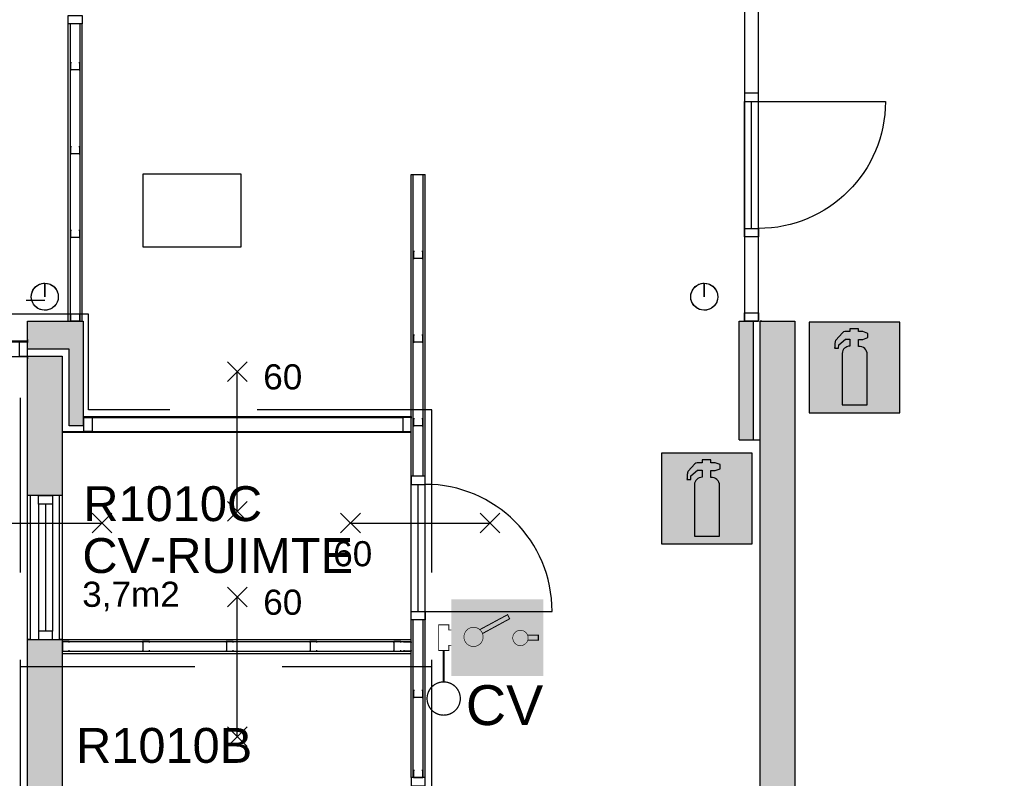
# Model space of a CAD drawing. Header units: millimetres. Extents: x 0 to 116900, y 0 to 82100.
# Tile 12 of 30: x 32098 to 39152, y 40207 to 45642. Entities that reach past the tile are written whole.
import ezdxf
from ezdxf.enums import TextEntityAlignment as Align

# ---------------------------------------------------------------- set-up
doc = ezdxf.new("R2010")
doc.units = ezdxf.units.MM
doc.header["$LTSCALE"] = 50
doc.header["$MEASUREMENT"] = 0
for name, pattern in [('B0403', [37.5, 25, -12.5]), ('B0701', [9.375, 6.25, -3.125]), ('DASHED', [75, 50, -25])]:
    doc.linetypes.add(name, pattern=pattern)
doc.layers.get('0').update_dxf_attribs({"color": 8, "linetype": 'CONTINUOUS'})
for name, color, linetype in [('AA22XI--_HOUT', 9, 'CONTINUOUS'), ('AA65----_BEVEILIGING', 240, 'CONTINUOUS'), ('AI65----_BEVEILIGING', 1, 'CONTINUOUS'), ('AL22XI--_HOUT', 1, 'CONTINUOUS'), ('AL65----_BEVEILIGING', 240, 'CONTINUOUS'), ('ALR3OR3-_OPPR30', 150, 'B0403'), ('AT$1A---_ALGEMEEN', 7, 'CONTINUOUS'), ('AT65---_BEVEILIGING', 7, 'CONTINUOUS'), ('LAYER01', 252, 'CONTINUOUS'), ('LAYER22', 1, 'CONTINUOUS'), ('LAYER28', 8, 'CONTINUOUS'), ('LAYER30', 1, 'CONTINUOUS'), ('LAYER31', 7, 'CONTINUOUS'), ('LAYER98', 1, 'DASHED')]:
    doc.layers.add(name, color=color, linetype=linetype)
doc.styles.add('01_100', font='arial.ttf', dxfattribs={"height": 180})
doc.styles.add('02_100', font='arial.ttf', dxfattribs={"height": 250})
doc.styles.add('03_1', font='arial.ttf', dxfattribs={"height": 3.5})

# ---------------------------------------------------------------- blocks, each defined once
blk = doc.blocks.new('RR194')
at = {"layer": 'LAYER28', "color": 2, "linetype": 'Continuous'}
blk.add_lwpolyline([(-96.851562, 0, -1), (96.851562, 0, -1)], format="xyb", close=True, dxfattribs=at)
blk = doc.blocks.new('B1H-65S007')
at = {"layer": 'AA65----_BEVEILIGING'}
h = blk.add_hatch(color=256, dxfattribs=at)
h.paths.add_polyline_path([(-250, -250), (250, -250), (250, 250), (-250, 250)])
edge = h.paths.add_edge_path(flags=16)
edge.add_line((23, 116), (23, 154.1))
edge.add_line((23, 154.1), (45.4, 154.1))
edge.add_line((45.4, 154.1), (73.8, 164.1))
edge.add_line((73.8, 164.1), (73.8, 187.2))
edge.add_line((73.8, 187.2), (45.4, 197.2))
edge.add_line((45.4, 197.2), (23, 197.2))
edge.add_line((23, 197.2), (23, 213.1))
edge.add_line((23, 213.1), (-25.2, 213.1))
edge.add_line((-25.2, 213.1), (-25.2, 197.5))
edge.add_line((-25.2, 197.5), (-53.8, 197.5))
edge.add_arc((-50.5, 175.1), 22.7, 98.4171, 135.0674)
edge.add_line((-66.5, 191.1), (-102.5, 150.1))
edge.add_arc((-94.8, 143.3), 10.2, 138.1054, 160.5797)
edge.add_arc((-45.1, 125.7), 63, 160.5797, 177.6841)
edge.add_arc((-1231.3, 173.7), 1124.2, 356.5219, 357.6841, ccw=False)
edge.add_line((-109.2, 105.5), (-88.2, 105.5))
edge.add_line((-88.2, 105.5), (-86.9, 125.1))
edge.add_line((-86.9, 125.1), (-50.3, 156))
edge.add_line((-50.3, 156), (-25.2, 156))
edge.add_line((-25.2, 156), (-25.2, 117.3))
edge.add_arc((-25.3, 74.6), 42.8, 89.9633, 176.5961)
edge.add_line((-68, 77.1), (-68, -206.9))
edge.add_line((-68, -206.9), (70.4, -206.9))
edge.add_line((70.4, -206.9), (70.4, 71.9))
edge.add_arc((26.4, 71.9), 44, 360, 454.4205)
edge.add_arc((23, 115.9), 0.121, 307.1072, 412.8928)
at = {"layer": 'AI65----_BEVEILIGING'}
h = blk.add_hatch(color=255, dxfattribs=at)
edge = h.paths.add_edge_path()
edge.add_line((23, 116), (23, 154.1))
edge.add_line((23, 154.1), (45.4, 154.1))
edge.add_line((45.4, 154.1), (73.8, 164.1))
edge.add_line((73.8, 164.1), (73.8, 187.2))
edge.add_line((73.8, 187.2), (45.4, 197.2))
edge.add_line((45.4, 197.2), (23, 197.2))
edge.add_line((23, 197.2), (23, 213.1))
edge.add_line((23, 213.1), (-25.2, 213.1))
edge.add_line((-25.2, 213.1), (-25.2, 197.5))
edge.add_line((-25.2, 197.5), (-53.8, 197.5))
edge.add_arc((-50.5, 175.1), 22.7, 98.4171, 135.0674)
edge.add_line((-66.5, 191.1), (-102.5, 150.1))
edge.add_arc((-94.8, 143.3), 10.2, 138.1054, 160.5797)
edge.add_arc((-45.1, 125.7), 63, 160.5797, 177.6841)
edge.add_arc((-1231.3, 173.7), 1124.2, 356.5219, 357.6841, ccw=False)
edge.add_line((-109.2, 105.5), (-88.2, 105.5))
edge.add_line((-88.2, 105.5), (-86.9, 125.1))
edge.add_line((-86.9, 125.1), (-50.3, 156))
edge.add_line((-50.3, 156), (-25.2, 156))
edge.add_line((-25.2, 156), (-25.2, 117.3))
edge.add_arc((-25.3, 74.6), 42.8, 89.9633, 176.5961)
edge.add_line((-68, 77.1), (-68, -206.9))
edge.add_line((-68, -206.9), (70.4, -206.9))
edge.add_line((70.4, -206.9), (70.4, 71.9))
edge.add_arc((26.4, 71.9), 44, 360, 454.4205)
edge.add_arc((23, 115.9), 0.121, 307.1072, 412.8928)
at = {"layer": 'AA65----_BEVEILIGING'}
blk.add_lwpolyline([(-250, -250), (250, -250), (250, 250), (-250, 250)], close=True, dxfattribs=at)
at = {"layer": 'AI65----_BEVEILIGING', "color": 255, "flags": 128}
blk.add_lwpolyline([(23, 116), (23, 154.1), (45.4, 154.1), (73.8, 164.1), (73.8, 187.2), (45.4, 197.2), (23, 197.2), (23, 213.1), (-25.2, 213.1), (-25.2, 197.5), (-53.8, 197.5, 0.161294), (-66.5, 191.1), (-102.5, 150.1, 0.098378), (-104.5, 146.7, 0.074771), (-108, 128.3, -0.005071), (-109.2, 105.5), (-88.2, 105.5), (-86.9, 125.1), (-50.3, 156), (-25.2, 156), (-25.2, 117.3, 0.397103), (-68, 77.1), (-68, -206.9), (70.4, -206.9), (70.4, 71.9, 0.436996), (23, 115.8, 0.497414)], format="xyb", close=True, dxfattribs=at)
blk = doc.blocks.new('B1H-65S01N')
at = {"layer": 'AA65----_BEVEILIGING'}
h = blk.add_hatch(color=256, dxfattribs=at)
h.paths.add_polyline_path([(208.9, -173.1), (208.9, 173.1), (-206.5, 173.1), (-206.5, 34.6), (-206.5, -23.1), (-206.5, -173.1)])
h.paths.add_polyline_path([(-67, 18.7, -0.092209), (-64.2, 3.5, -0.833105), (-146, -11.5), (-183.4, -11.5), (-183.4, 11.5), (-148, 11.5, -0.573214), (-79.1, 35.7), (47.3, 103.8), (56.6, 85.3)], flags=16)
edge = h.paths.add_edge_path(flags=16)
edge.add_ellipse((105, 0), major_axis=(-24.5, 24.5), ratio=1, start_angle=-115.5288, end_angle=205.5288, ccw=False)
edge.add_line((137.7, 11.5), (185.8, 11.5))
edge.add_line((185.8, 11.5), (185.8, -11.5))
edge.add_line((185.8, -11.5), (137.7, -11.5))
at = {"layer": 'AI65----_BEVEILIGING'}
h = blk.add_hatch(color=255, dxfattribs=at)
h.paths.add_polyline_path([(-183.4, -11.5), (-147.1, -11.5, -0.08887), (-149.7, 3.5, -0.046849), (-149, 11.5), (-183.4, 11.5)])
h.paths.add_polyline_path([(-63.2, 3.5, 1), (-149.7, 3.5, 1)])
h.paths.add_polyline_path([(56.6, 85.3), (47.3, 103.8), (-78.2, 36.2, -0.125308), (-66, 18.7)])
h = blk.add_hatch(color=255, dxfattribs=at)
h.paths.add_polyline_path([(70.4, -1.3, 1), (139.6, -1.3, 1)])
h.paths.add_polyline_path([(137.2, 11.5, -0.095159), (139.6, -1.3, -0.075324), (138.1, -11.5), (185.8, -11.5), (185.8, 11.5)])
at = {"layer": 'AA65----_BEVEILIGING'}
for points, const_width in [([(-206.6, -34.6), (-218.1, -34.6), (-218.1, -57.7), (-264.2, -57.7), (-264.2, 57.7), (-218.1, 57.7), (-218.1, 34.6), (-206.6, 34.6)], 3.46), ([(-241.1, -57.7), (-241.1, -199.5)], 8.65)]:
    blk.add_lwpolyline(points, dxfattribs=dict(at, const_width=const_width))
at = {"layer": 'AA65----_BEVEILIGING', "const_width": 5.77}
blk.add_lwpolyline([(-316.1, -274.5, 1), (-166.1, -274.5, 1)], format="xyb", close=True, dxfattribs=at)
at = {"layer": 'AI65----_BEVEILIGING', "color": 255, "const_width": 4.62}
for points in [[(-79.1, 35.7), (47.3, 103.8), (56.6, 85.3), (-66, 18.7)], [(137.2, 11.5), (185.8, 11.5), (185.8, -11.5), (138.1, -11.5)]]:
    blk.add_lwpolyline(points, dxfattribs=at)
at = {"layer": 'AI65----_BEVEILIGING', "color": 255, "const_width": 2.88}
for points in [[(-149.7, 3.5, 1), (-63.2, 3.5, 1)], [(70.4, -1.3, 1), (139.6, -1.3, 1)]]:
    blk.add_lwpolyline(points, format="xyb", close=True, dxfattribs=at)
at = {"layer": 'AT$1A---_ALGEMEEN', "color": 1, "insert": (-141.1, -214.3), "char_height": 180, "width": 752.729, "attachment_point": 1, "style": '01_100'}
blk.add_mtext('{\\C240;CV}', dxfattribs=at)
blk = doc.blocks.new('A-S-65S034S')
at = {"layer": 'AL65----_BEVEILIGING'}
for p, q in [((0.707, 5.707), (-0.707, 4.293)), ((0.707, 4.293), (-0.707, 5.707)), ((0, -5), (0, 5)), ((0.707, -5.707), (-0.707, -4.293)), ((0.707, -4.293), (-0.707, -5.707))]:
    blk.add_line(p, q, dxfattribs=at)
at = {"layer": 'AT65---_BEVEILIGING', "color": 3, "style": '03_1', "width": 0.8}
blk.add_attdef('TIJD', text='', height=3.5, dxfattribs=at).set_placement((0.023, 7.5), align=Align.MIDDLE)
blk = doc.blocks.new('A-S-65S034')
at = {"layer": 'AL65----_BEVEILIGING'}
for p, q in [((-0.707, 5.707), (0.707, 4.293)), ((-0.707, 4.293), (0.707, 5.707)), ((0, 5), (0, -5)), ((-0.707, -5.707), (0.707, -4.293)), ((-0.707, -4.293), (0.707, -5.707))]:
    blk.add_line(p, q, dxfattribs=at)
at = {"layer": 'AT65---_BEVEILIGING', "color": 3, "style": '03_1', "width": 0.8}
blk.add_attdef('TIJD', text='', height=3.5, dxfattribs=at).set_placement((0, -7.5), align=Align.MIDDLE)

msp = doc.modelspace()

# ---------------------------------------------------------------- hatches: boundary and pattern name
at = {"layer": 'AA22XI--_HOUT'}
h = msp.add_hatch(color=252, dxfattribs=at)
h.dxf.hatch_style = 1
h.paths.add_polyline_path([(37352.4, 43481.8), (37290.7, 43481.8), (37252.4, 43481.8), (37252.4, 42632.1), (37352.4, 42632.1)])
at = {"layer": 'LAYER01'}
h = msp.add_hatch(color=252, dxfattribs=at)
h.dxf.hatch_style = 1
h.paths.add_polyline_path([(32402.4, 43231.8), (32152.4, 43231.8), (32152.4, 42231.8), (32402.4, 42231.8)])
h.paths.add_polyline_path([(32402.4, 41201.8), (32382.4, 41201.8), (32152.4, 41201.8), (32152.4, 37261.8), (32402.4, 37261.8)])
h.paths.add_polyline_path([(24652.4, 43231.8), (24402.4, 43231.8), (24402.4, 42040.2), (24652.4, 42040.2)], flags=17)
h.paths.add_polyline_path([(24652.4, 43481.8), (24302.4, 43481.8), (24252.4, 43481.8), (24252.4, 43381.8), (24252.4, 43331.8), (24252.4, 42040.2), (24352.4, 42040.2), (24352.4, 43281.8), (24652.4, 43281.8), (24652.4, 43381.8)])
h.paths.add_polyline_path([(24652.4, 40656.8), (24402.4, 40656.8), (24402.4, 38656.8), (24402.4, 38040.2), (24652.4, 38040.2), (24652.4, 38656.8)])
h.paths.add_polyline_path([(24352.4, 40656.8), (24252.4, 40656.8), (24252.4, 38656.8), (24252.4, 38040.2), (24352.4, 38040.2), (24352.4, 38656.8)])
h = msp.add_hatch(color=256, dxfattribs=at)
h.dxf.hatch_style = 1
h.paths.add_polyline_path([(32552.4, 43381.8), (32552.4, 43481.8), (32152.4, 43481.8), (32152.4, 43381.8), (32152.4, 43281.8), (32452.4, 43281.8), (32452.4, 42731.8), (32552.4, 42731.8), (32552.4, 43281.8)])
h = msp.add_hatch(color=256, dxfattribs=at)
h.dxf.hatch_style = 1
h.paths.add_polyline_path([(37652.4, 43481.8), (37402.4, 43481.8), (37402.4, 38231.8), (37652.4, 38231.8)])
h.paths.add_polyline_path([(38152.4, 38231.8), (37402.4, 38231.8), (37402.4, 37981.8), (38152.4, 37981.8), (38152.4, 38081.6)])
h.paths.add_polyline_path([(45127.4, 38231.8), (39182.4, 38231.8), (39182.4, 37981.8), (45127.4, 37981.8)])
h.paths.add_polyline_path([(45277.4, 38231.8), (45177.4, 38231.8), (45177.4, 37931.8), (44477.4, 37931.8), (44477.4, 37831.8), (45277.4, 37831.8)])
h.paths.add_polyline_path([(45377.4, 38231.8), (45277.4, 38231.8), (45277.4, 37831.8), (45377.4, 37831.8)])

# ---------------------------------------------------------------- linework, layer by layer
at = {"layer": 'AL22XI--_HOUT'}
msp.add_lwpolyline([(37290.7, 43481.8), (37390.4, 43481.8), (37390.4, 45741.8), (37290.7, 45741.8)], close=True, dxfattribs=at)
at = {"layer": 'AL22XI--_HOUT', "color": 1, "linetype": 'Continuous'}
for points in [[(37290.7, 45115.9), (37290.7, 45056.2), (37390.4, 45056.2), (37390.4, 45115.9)], [(37290.7, 44085.9), (37290.7, 44145.9), (37390.7, 44145.9), (37390.7, 44085.9)], [(37290.7, 43481.8), (37290.7, 43541.8), (37390.7, 43541.8), (37390.7, 43481.8)], [(34902.4, 42372.6), (34902.4, 42312.9), (35002.2, 42312.9), (35002.2, 42372.6)], [(34902.4, 41342.6), (34902.4, 41402.6), (35002.4, 41402.6), (35002.4, 41342.6)]]:
    msp.add_lwpolyline(points, close=True, dxfattribs=at)
for points in [[(37290.7, 44145.9), (37290.7, 45056.2)], [(37340.7, 44145.9), (37340.7, 45056.2)], [(37390.7, 44145.9), (37390.4, 45056.2)], [(34902.4, 41402.6), (34902.4, 42312.9)], [(34952.4, 41402.6), (34952.4, 42312.9)], [(35002.4, 41402.6), (35002.2, 42312.9)]]:
    msp.add_lwpolyline(points, dxfattribs=at)
at = {"layer": 'ALR3OR3-_OPPR30'}
for points in [[(39819.8, 24112.8), (39819.8, 37931.8), (35049.4, 37931.8), (35049.4, 42847.8), (32591.4, 42847.8), (32591.4, 43531.8), (23046.5, 43531.8)], [(35049.4, 37931.8), (35049.4, 37931.8), (32102.4, 37931.8), (32102.4, 43531.8)], [(32102.4, 41008.9), (35049.4, 41008.9)]]:
    msp.add_lwpolyline(points, dxfattribs=at)
at = {"layer": 'LAYER01', "color": 252}
for points in [[(37390.4, 45056.2), (38300.7, 45055.9, -0.414213), (37390.2, 44145.9)], [(35002.2, 41402.6), (35912.4, 41402.9, 0.414213), (35001.9, 42312.9)]]:
    msp.add_lwpolyline(points, format="xyb", dxfattribs=at)
at = {"layer": 'LAYER01', "color": 1, "linetype": 'Continuous'}
msp.add_lwpolyline([(32982.4, 44011.8), (32982.4, 44537.8), (33681.4, 44537.8), (33681.4, 44011.8)], close=True, dxfattribs=at)
for points in [[(34902.4, 44531.8), (35002.4, 44531.8)], [(32152.4, 43331.8), (27288.4, 43331.8)], [(32152.4, 43350.8), (32152.4, 43331.8)], [(32152.4, 43231.8), (32152.4, 43212.8)]]:
    msp.add_lwpolyline(points, dxfattribs=at)
at = {"layer": 'LAYER01', "color": 2, "linetype": 'Continuous'}
for points in [[(32277.4, 43656.8), (32277.4, 43753.7), (32291.5, 43752.7), (32305.5, 43749.5), (32318.2, 43744.7), (32329.4, 43738.6), (32338.6, 43731.9), (32347.1, 43724.1), (32356.8, 43712.3), (32362.7, 43702.7), (32368.4, 43690.2), (32371.6, 43679.3), (32373.4, 43670.1), (32374.2, 43659.7), (32374.2, 43652.5), (32373, 43640.9), (32370.6, 43630.4), (32367.8, 43622), (32364.4, 43614.3), (32358.1, 43603.2), (32352.7, 43595.8), (32345.8, 43588.3), (32338.1, 43581.4), (32330.2, 43575.6), (32320.1, 43569.9), (32306, 43564.3), (32293.2, 43561.3), (32281.6, 43560.1), (32273.3, 43560.1), (32256.9, 43562.2), (32244.5, 43565.8), (32235.8, 43569.4), (32228.2, 43573.4), (32218.7, 43579.8), (32208.9, 43588.4), (32202.8, 43595.1), (32196, 43604.4), (32190.8, 43613.5), (32186.2, 43624.2), (32183.5, 43633.4), (32181.3, 43645.3), (32180.6, 43656.8), (32181.3, 43668.4), (32183.4, 43680.1), (32187.5, 43692.9), (32192.8, 43704), (32197.6, 43711.6), (32204.9, 43721), (32213.5, 43729.6), (32224, 43737.6), (32232.6, 43742.7), (32243.8, 43747.7), (32256.1, 43751.3), (32268.1, 43753.2), (32277.4, 43753.7)], [(37002.4, 43656.8), (37002.4, 43753.7), (37016.5, 43752.7), (37030.5, 43749.5), (37043.2, 43744.7), (37054.4, 43738.6), (37063.6, 43731.9), (37072.1, 43724.1), (37081.8, 43712.3), (37087.7, 43702.7), (37093.4, 43690.2), (37096.6, 43679.3), (37098.4, 43670.1), (37099.2, 43659.7), (37099.2, 43652.5), (37098, 43640.9), (37095.6, 43630.4), (37092.8, 43622), (37089.4, 43614.3), (37083.1, 43603.2), (37077.7, 43595.8), (37070.8, 43588.3), (37063.1, 43581.4), (37055.2, 43575.6), (37045.1, 43569.9), (37031, 43564.3), (37018.2, 43561.3), (37006.6, 43560.1), (36998.3, 43560.1), (36981.9, 43562.2), (36969.5, 43565.8), (36960.8, 43569.4), (36953.2, 43573.4), (36943.7, 43579.8), (36933.9, 43588.4), (36927.8, 43595.1), (36921, 43604.4), (36915.8, 43613.5), (36911.2, 43624.2), (36908.5, 43633.4), (36906.3, 43645.3), (36905.6, 43656.8), (36906.3, 43668.4), (36908.4, 43680.1), (36912.5, 43692.9), (36917.8, 43704), (36922.6, 43711.6), (36929.9, 43721), (36938.5, 43729.6), (36949, 43737.6), (36957.6, 43742.7), (36968.8, 43747.7), (36981.1, 43751.3), (36993.1, 43753.2), (37002.4, 43753.7)]]:
    msp.add_lwpolyline(points, close=True, dxfattribs=at)
at = {"layer": 'LAYER01', "color": 3, "linetype": 'B0701'}
msp.add_lwpolyline([(27457.4, 43631.8), (32277.4, 43631.8)], dxfattribs=at)
at = {"layer": 'LAYER01', "color": 2, "linetype": 'Continuous'}
for points in [[(32152.4, 43481.8), (32552.4, 43481.8)], [(32152.4, 43381.8), (32152.4, 43481.8)], [(32552.4, 43481.8), (32552.4, 43381.8)], [(37252.4, 42632.1), (37252.4, 43481.8)], [(37252.4, 43481.8), (37352.4, 43481.8)], [(37352.4, 43481.8), (37352.4, 42632.1)], [(37402.4, 38231.8), (37402.4, 43481.8)], [(37402.4, 43481.8), (37652.4, 43481.8)], [(37652.4, 43481.8), (37652.4, 38231.8)], [(37252.4, 42632.1), (37252.4, 43456.8)], [(37352.4, 43456.8), (37352.4, 42632.1)], [(32152.4, 43281.8), (32152.4, 43381.8)], [(32552.4, 43381.8), (32552.4, 43281.8)], [(32452.4, 43281.8), (32152.4, 43281.8)], [(32452.4, 42731.8), (32452.4, 43281.8)], [(32552.4, 43281.8), (32552.4, 43281.8)], [(32552.4, 43281.8), (32552.4, 42731.8)], [(32152.4, 42231.8), (32152.4, 43231.8)], [(32152.4, 43231.8), (32402.4, 43231.8)], [(32402.4, 43231.8), (32402.4, 42231.8)], [(32552.4, 42731.8), (32452.4, 42731.8)], [(37252.4, 42632.1), (37402.4, 42632.1)], [(32402.4, 42231.8), (32152.4, 42231.8)], [(32152.4, 37261.8), (32152.4, 41201.8)], [(32152.4, 41201.8), (32402.4, 41201.8)], [(32402.4, 41201.8), (32402.4, 37261.8)]]:
    msp.add_lwpolyline(points, dxfattribs=at)
at = {"layer": 'LAYER01', "color": 1, "linetype": 'DASHED'}
msp.add_lwpolyline([(32402.4, 41201.8), (34902.4, 41201.8)], dxfattribs=at)
at = {"layer": 'LAYER22', "color": 1, "linetype": 'Continuous'}
for points in [[(32445.4, 45281.8), (32445.4, 45611.7)], [(32460.4, 45281.8), (32460.4, 45611.7)], [(32530.4, 45281.8), (32530.4, 45611.7)], [(32545.4, 45281.8), (32545.4, 45611.7)], [(32468.4, 45331.8), (32461.4, 45331.8), (32461.4, 45281.8), (32466.4, 45281.8), (32466.4, 45283.8), (32463.4, 45283.8), (32526.4, 45283.8), (32524.4, 45283.8), (32524.4, 45281.8), (32529.4, 45281.8), (32529.4, 45331.8), (32522.4, 45331.8)], [(32445.4, 44681.8), (32445.4, 45281.8)], [(32460.4, 44681.8), (32460.4, 45281.8)], [(32530.4, 44681.8), (32530.4, 45281.8)], [(32545.4, 44681.8), (32545.4, 45281.8)], [(32468.4, 44731.8), (32461.4, 44731.8), (32461.4, 44681.8), (32466.4, 44681.8), (32466.4, 44683.8), (32463.4, 44683.8), (32526.4, 44683.8), (32524.4, 44683.8), (32524.4, 44681.8), (32529.4, 44681.8), (32529.4, 44731.8), (32522.4, 44731.8)], [(32445.4, 44081.8), (32445.4, 44681.8)], [(32460.4, 44081.8), (32460.4, 44681.8)], [(32530.4, 44081.8), (32530.4, 44681.8)], [(32545.4, 44081.8), (32545.4, 44681.8)], [(34902.4, 43931.8), (34902.4, 44531.8)], [(34917.4, 43931.8), (34917.4, 44531.8)], [(34987.4, 43931.8), (34987.4, 44531.8)], [(35002.4, 43931.8), (35002.4, 44531.8)], [(32468.4, 44131.8), (32461.4, 44131.8), (32461.4, 44081.8), (32466.4, 44081.8), (32466.4, 44083.8), (32463.4, 44083.8), (32526.4, 44083.8), (32524.4, 44083.8), (32524.4, 44081.8), (32529.4, 44081.8), (32529.4, 44131.8), (32522.4, 44131.8)], [(32445.4, 43481.8), (32445.4, 44081.8)], [(32460.4, 43481.8), (32460.4, 44081.8)], [(32530.4, 43481.8), (32530.4, 44081.8)], [(32545.4, 43481.8), (32545.4, 44081.8)], [(34925.4, 43981.8), (34918.4, 43981.8), (34918.4, 43931.8), (34923.4, 43931.8), (34923.4, 43933.8), (34920.4, 43933.8), (34983.4, 43933.8), (34981.4, 43933.8), (34981.4, 43931.8), (34986.4, 43931.8), (34986.4, 43981.8), (34979.4, 43981.8)], [(34902.4, 43331.8), (34902.4, 43931.8)], [(34917.4, 43331.8), (34917.4, 43931.8)], [(34987.4, 43331.8), (34987.4, 43931.8)], [(35002.4, 43331.8), (35002.4, 43931.8)], [(32468.4, 43531.8), (32461.4, 43531.8), (32461.4, 43481.8), (32466.4, 43481.8), (32466.4, 43483.8), (32463.4, 43483.8), (32526.4, 43483.8), (32524.4, 43483.8), (32524.4, 43481.8), (32529.4, 43481.8), (32529.4, 43531.8), (32522.4, 43531.8)], [(34902.4, 42731.8), (34902.4, 43331.8)], [(34917.4, 42731.8), (34917.4, 43331.8)], [(34925.4, 43381.8), (34918.4, 43381.8), (34918.4, 43331.8), (34923.4, 43331.8), (34923.4, 43333.8), (34920.4, 43333.8), (34983.4, 43333.8), (34981.4, 43333.8), (34981.4, 43331.8), (34986.4, 43331.8), (34986.4, 43381.8), (34979.4, 43381.8)], [(34987.4, 42731.8), (34987.4, 43331.8)], [(35002.4, 42731.8), (35002.4, 43331.8)], [(34925.4, 42781.8), (34918.4, 42781.8), (34918.4, 42731.8), (34923.4, 42731.8), (34923.4, 42733.8), (34920.4, 42733.8), (34983.4, 42733.8), (34981.4, 42733.8), (34981.4, 42731.8), (34986.4, 42731.8), (34986.4, 42781.8), (34979.4, 42781.8)], [(34902.4, 42272.1), (34902.4, 42731.8)], [(34917.4, 42372.6), (34917.4, 42731.8)], [(34987.4, 42372.6), (34987.4, 42731.8)], [(35002.4, 42272.1), (35002.4, 42731.8)], [(34902.4, 41672.1), (34902.4, 42272.1)], [(35002.4, 41672.1), (35002.4, 42272.1)], [(34902.4, 41386.8), (34902.4, 41672.1)], [(35002.4, 41386.8), (35002.4, 41672.1)], [(34902.4, 40786.8), (34902.4, 41386.8)], [(34917.4, 40786.8), (34917.4, 41342.6)], [(34987.4, 40786.8), (34987.4, 41342.6)], [(35002.4, 40786.8), (35002.4, 41386.8)], [(32402.4, 41201.8), (32977.4, 41201.8)], [(32977.4, 41201.8), (33577.4, 41201.8)], [(33577.4, 41201.8), (34177.4, 41201.8)], [(34177.4, 41201.8), (34777.4, 41201.8)], [(34777.4, 41201.8), (34902.4, 41201.8)], [(32402.4, 41186.8), (32977.4, 41186.8)], [(32452.4, 41178.8), (32452.4, 41185.8), (32402.4, 41185.8), (32402.4, 41180.8), (32404.4, 41180.8), (32404.4, 41183.8), (32404.4, 41120.8), (32404.4, 41122.8), (32402.4, 41122.8), (32402.4, 41117.8), (32452.4, 41117.8), (32452.4, 41124.8)], [(32977.4, 41186.8), (33577.4, 41186.8)], [(33027.4, 41178.8), (33027.4, 41185.8), (32977.4, 41185.8), (32977.4, 41180.8), (32979.4, 41180.8), (32979.4, 41183.8), (32979.4, 41120.8), (32979.4, 41122.8), (32977.4, 41122.8), (32977.4, 41117.8), (33027.4, 41117.8), (33027.4, 41124.8)], [(33577.4, 41186.8), (34177.4, 41186.8)], [(33627.4, 41178.8), (33627.4, 41185.8), (33577.4, 41185.8), (33577.4, 41180.8), (33579.4, 41180.8), (33579.4, 41183.8), (33579.4, 41120.8), (33579.4, 41122.8), (33577.4, 41122.8), (33577.4, 41117.8), (33627.4, 41117.8), (33627.4, 41124.8)], [(34177.4, 41186.8), (34777.4, 41186.8)], [(34227.4, 41178.8), (34227.4, 41185.8), (34177.4, 41185.8), (34177.4, 41180.8), (34179.4, 41180.8), (34179.4, 41183.8), (34179.4, 41120.8), (34179.4, 41122.8), (34177.4, 41122.8), (34177.4, 41117.8), (34227.4, 41117.8), (34227.4, 41124.8)], [(34777.4, 41186.8), (34902.4, 41186.8)], [(34827.4, 41178.8), (34827.4, 41185.8), (34777.4, 41185.8), (34777.4, 41180.8), (34779.4, 41180.8), (34779.4, 41183.8), (34779.4, 41120.8), (34779.4, 41122.8), (34777.4, 41122.8), (34777.4, 41117.8), (34827.4, 41117.8), (34827.4, 41124.8)], [(34852.7, 41178.7), (34852.7, 41185.7), (34902.4, 41185.7), (34902.4, 41180.7), (34900.4, 41180.7), (34900.4, 41183.7), (34900.4, 41120.8), (34900.4, 41122.8), (34902.4, 41122.8), (34902.4, 41117.8), (34852.7, 41117.8), (34852.7, 41124.8)], [(32402.4, 41116.8), (32977.4, 41116.8)], [(32402.4, 41101.8), (32977.4, 41101.8)], [(32977.4, 41116.8), (33577.4, 41116.8)], [(32977.4, 41101.8), (33577.4, 41101.8)], [(33577.4, 41116.8), (34177.4, 41116.8)], [(33577.4, 41101.8), (34177.4, 41101.8)], [(34177.4, 41116.8), (34777.4, 41116.8)], [(34177.4, 41101.8), (34777.4, 41101.8)], [(34777.4, 41116.8), (34902.4, 41116.8)], [(34777.4, 41101.8), (34902.4, 41101.8)], [(34902.4, 40211.8), (34902.4, 40786.8)], [(34917.4, 40211.8), (34917.4, 40786.8)], [(34925.4, 40836.8), (34918.4, 40836.8), (34918.4, 40786.8), (34923.4, 40786.8), (34923.4, 40788.8), (34920.4, 40788.8), (34983.4, 40788.8), (34981.4, 40788.8), (34981.4, 40786.8), (34986.4, 40786.8), (34986.4, 40836.8), (34979.4, 40836.8)], [(34987.4, 40211.8), (34987.4, 40786.8)], [(35002.4, 40211.8), (35002.4, 40786.8)], [(34925.4, 40261.8), (34918.4, 40261.8), (34918.4, 40211.8), (34923.4, 40211.8), (34923.4, 40213.8), (34920.4, 40213.8), (34983.4, 40213.8), (34981.4, 40213.8), (34981.4, 40211.8), (34986.4, 40211.8), (34986.4, 40261.8), (34979.4, 40261.8)]]:
    msp.add_lwpolyline(points, dxfattribs=at)
at = {"layer": 'LAYER30', "color": 1, "linetype": 'Continuous'}
for points in [[(32445.4, 45611.7), (32445.4, 45671.7), (32545.4, 45671.7), (32545.4, 45611.7)], [(32152.4, 43331.8), (32092.7, 43331.8), (32092.7, 43232.1), (32152.4, 43232.1)], [(32556.4, 42791.8), (32616.4, 42791.8), (32616.4, 42691.8), (32556.4, 42691.8)], [(34902.4, 42791.8), (34842.7, 42791.8), (34842.7, 42692.1), (34902.4, 42692.1)], [(32332.4, 42231.8), (32332.4, 42171.8), (32232.4, 42171.8), (32232.4, 42231.8)], [(32332.4, 41201.8), (32332.4, 41261.6), (32232.7, 41261.6), (32232.7, 41201.8)], [(34902.4, 40211.8), (34902.4, 40152.1), (35002.2, 40152.1), (35002.2, 40211.8)]]:
    msp.add_lwpolyline(points, close=True, dxfattribs=at)
for points in [[(32616.4, 42791.8), (34842.7, 42791.8)], [(32402.4, 42691.8), (34842.7, 42692.1)], [(32402.4, 42687.1), (34902.4, 42687.4)], [(32232.4, 42171.8), (32232.7, 41261.6)], [(32282.4, 42171.8), (32282.4, 41261.6)], [(32332.4, 42171.8), (32332.4, 41261.6)]]:
    msp.add_lwpolyline(points, dxfattribs=at)
at = {"layer": 'LAYER31', "color": 1, "linetype": 'Continuous'}
for points in [[(37306.4, 43481.8), (37294.4, 43481.8)], [(37414.4, 43481.8), (37402.4, 43481.8)], [(27288.4, 43341.3), (32152.4, 43341.3)], [(32152.4, 43341.3), (32152.4, 43329.3)], [(27152.2, 43228.3), (32152.4, 43228.3)], [(32152.4, 43228.3), (32152.4, 43216.3)], [(32556.4, 42797.8), (34902.4, 42797.8)], [(32556.4, 42785.8), (32556.4, 42797.8)], [(34902.4, 42797.8), (34902.4, 42785.8)], [(32556.4, 42687.2), (32556.4, 42691.8)], [(34902.4, 42377.1), (34902.4, 42365.1)]]:
    msp.add_lwpolyline(points, dxfattribs=at)
at = {"layer": 'LAYER98', "color": 1, "linetype": 'Continuous'}
for points in [[(32172.4, 42231.8), (32172.4, 41201.8), (32152.4, 41201.8), (32152.4, 42231.8)], [(32402.4, 42231.8), (32402.4, 41201.8), (32382.4, 41201.8), (32382.4, 42231.8)]]:
    msp.add_lwpolyline(points, dxfattribs=at)

# ---------------------------------------------------------------- block references
for name, p, xscale, yscale, zscale in [('B1H-65S007', (38078.8, 43150.7), 1.3, 1.3, 1.3), ('B1H-65S007', (37020.5, 42211.2), 1.3, 1.3, 1.3), ('B1H-65S01N', (35518.5, 41214.4), 1.588282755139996, 1.588282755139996, 1.588282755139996)]:
    msp.add_blockref(name, p, dxfattribs=dict(xscale=xscale, yscale=yscale, zscale=zscale))
at = {"xscale": 100, "yscale": 100}
for p in [(33656.3, 42620.1), (33656.3, 41005.4)]:
    msp.add_blockref('A-S-65S034S', p, dxfattribs=at)
at = {"xscale": 100, "yscale": 100, "rotation": 90}
for p in [(32187.3, 42035.1), (34967.9, 42035.1)]:
    msp.add_blockref('A-S-65S034', p, dxfattribs=at)
at = {"layer": 'LAYER28'}
for p in [(32277.4, 43656.8), (37002.4, 43656.8)]:
    msp.add_blockref('RR194', p, dxfattribs=at)

# ---------------------------------------------------------------- texts
at = {"layer": 'AT$1A---_ALGEMEEN', "color": 7, "style": '01_100'}
for s, p in [('60', (33842.7, 42993.2)), ('60', (34344, 41725.9)), ('3,7m2', (32545.6, 41435.4)), ('60', (33842.7, 41378.5))]:
    msp.add_text(s, height=180, dxfattribs=at).set_placement(p)
at = {"layer": 'AT$1A---_ALGEMEEN', "color": 2, "style": '02_100'}
for s, p in [('R1010C', (32553.4, 42049.4)), ('CV-RUIMTE', (32546.6, 41677.7)), ('R1010B', (32501.5, 40317.5))]:
    msp.add_text(s, height=250, dxfattribs=at).set_placement(p)

doc.saveas('drawing.dxf')
